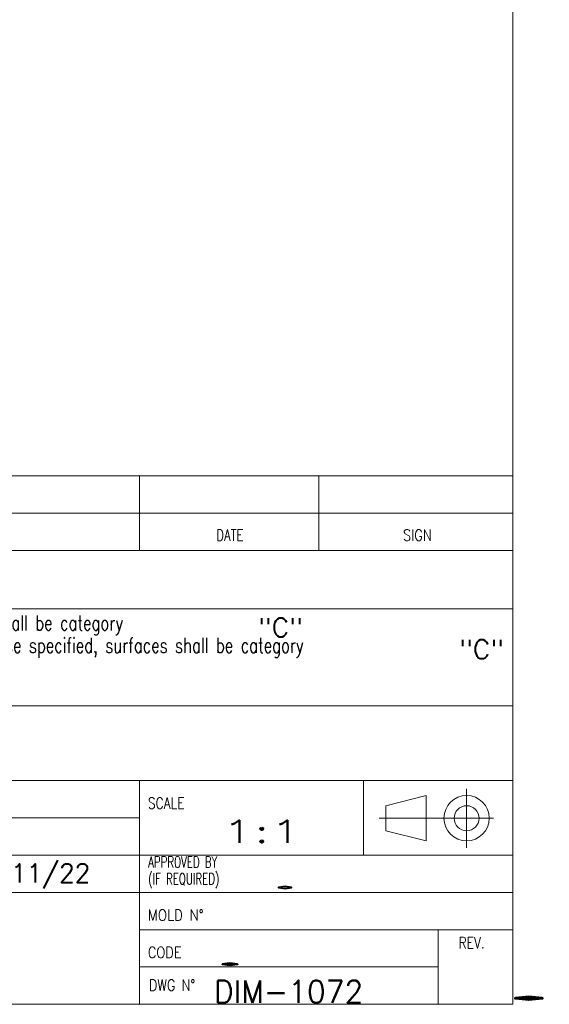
# Model space of a CAD drawing. Header units: millimetres. Extents: x 0 to 210, y 0 to 292.
# Tile 20 of 21: x 139 to 210, y 5 to 137. Entities that reach past the tile are written whole.
import ezdxf

# ---------------------------------------------------------------- set-up
doc = ezdxf.new("R2010")
doc.units = ezdxf.units.MM
doc.layers.add('1', color=7, linetype='Continuous', true_color=0xffffff)
doc.layers.add('256', color=7, linetype='Continuous', true_color=0xffffff)
doc.styles.add('blockfont', font='simplex.shx')
doc.styles.add('ideas_simplex', font='simplex.shx')

# ---------------------------------------------------------------- blocks, each defined once
blk = doc.blocks.new('TabularNote1')
at = {"layer": '1', "color": 172, "linetype": 'Continuous', "lineweight": 18}
for p, q in [((0, 5), (8, 5)), ((0, 5), (0, 0)), ((8, 5), (8, 0)), ((8, 5), (16, 5)), ((16, 5), (16, 0)), ((16, 5), (40, 5)), ((40, 5), (40, 0)), ((40, 5), (140, 5)), ((140, 5), (140, 0)), ((140, 5), (164, 5)), ((164, 5), (164, 0)), ((164, 5), (190, 5)), ((190, 5), (190, 0)), ((0, 0), (8, 0)), ((8, 0), (16, 0)), ((16, 0), (40, 0)), ((40, 0), (140, 0)), ((140, 0), (164, 0)), ((164, 0), (190, 0))]:
    blk.add_line(p, q, dxfattribs=at)

msp = doc.modelspace()

# ---------------------------------------------------------------- linework, layer by layer
at = {"layer": '256', "color": 3, "linetype": 'Continuous', "lineweight": 18}
for p, q in [((205, 292), (205, 5)), ((15, 65.794267), (205, 65.794267)), ((55, 45), (155, 45)), ((55, 45), (155, 45)), ((155, 45), (179, 45)), ((155, 45), (179, 45)), ((179, 45), (205, 45)), ((179, 45), (205, 45)), ((85, 20), (205, 20)), ((155, 20), (155, 5)), ((15, 5), (205, 5))]:
    msp.add_line(p, q, dxfattribs=at)
at = {"layer": '256', "color": 4, "linetype": 'Continuous', "lineweight": 18}
for p, q in [((155, 72.794267), (155, 65.794267)), ((179, 72.794267), (179, 65.794267)), ((15, 70.794267), (205, 70.794267)), ((15, 58), (205, 58)), ((15, 35), (205, 35)), ((155, 20), (155, 35)), ((185, 35), (185, 25)), ((198.79893, 33.884952), (198.79893, 25.976172)), ((187.9591, 31.610862), (193.36639, 32.975316)), ((193.36639, 26.902204), (193.36639, 32.975316)), ((187.9591, 28.266658), (187.9591, 31.610862)), ((85, 30), (155, 30)), ((187.09795, 29.93876), (202.38694, 29.93876)), ((187.9591, 28.266658), (193.36639, 26.902204)), ((85, 25), (205, 25)), ((155, 15), (205, 15)), ((195, 15), (195, 5)), ((155, 10), (195, 10))]:
    msp.add_line(p, q, dxfattribs=at)
for radius in [3.036556, 1.672102]:
    msp.add_circle((198.79893, 29.93876), radius, dxfattribs=at)

# ---------------------------------------------------------------- block references
at = {"layer": '1', "color": 172, "linetype": 'Continuous', "lineweight": 18}
msp.add_blockref('TabularNote1', (15.000004, 70.794265), dxfattribs=at)

# ---------------------------------------------------------------- texts
at = {"layer": '1', "color": 3, "linetype": 'Continuous', "lineweight": 13, "char_height": 2.5, "attachment_point": 7, "line_spacing_factor": 0.903614, "style": 'blockfont'}
for insert in [(170.878296, 54.250177), (197.81315, 51.323819)]:
    msp.add_mtext('\\W1.0515;"C"', dxfattribs=dict(at, insert=insert))
at = {"layer": '1', "color": 87, "linetype": 'Continuous', "lineweight": 18, "insert": (166.004509, 26.65819), "char_height": 3, "attachment_point": 7, "line_spacing_factor": 1.204819, "style": 'ideas_simplex'}
msp.add_mtext('\\W1.6680;1:1', dxfattribs=at)
at = {"layer": '1', "color": 7, "linetype": 'Continuous', "lineweight": 18, "char_height": 2.5, "attachment_point": 7, "line_spacing_factor": 1.204819, "style": 'ideas_simplex'}
for s, insert in [('\\W0.9712;28/11/22', (131.328889, 20.507811)), ('\\W8.0391;.', (170.182557, 20.527292))]:
    msp.add_mtext(s, dxfattribs=dict(at, insert=insert))
at = {"layer": '256', "color": 1, "linetype": 'Continuous', "lineweight": 13, "attachment_point": 7, "line_spacing_factor": 0.903614, "style": 'blockfont'}
for insert, char_height in [((166.18697, 71.304931), 2), ((190.97808, 71.449908), 2), ((171.52699, 26.723965), 4), ((167.34785, 20.817425), 2.3), ((167.6378, 15.888199), 2.3), ((198.28133, 6.856064), 3.5)]:
    msp.add_mtext('\\W1.0880; ', dxfattribs=dict(at, insert=insert, char_height=char_height))
at = {"layer": '256', "color": 4, "linetype": 'Continuous', "lineweight": 13, "char_height": 1.5, "attachment_point": 7, "line_spacing_factor": 0.903614, "style": 'blockfont'}
for s, insert in [('\\W0.7627;DATE', (165.28853, 67.125782)), ('\\W0.8385;SIGN', (190.28853, 67.125782)), ('\\W0.8044;SCALE', (156.11335, 31.208443)), ('\\W0.6665;APPROVED BY\\P(IF REQUIRED)', (156.149951, 20.558154)), ('\\W0.8674;MOLD N%%d', (156.11335, 16.208443)), ('\\W0.7991;REV.', (197.72672, 12.491886)), ('\\W0.8438;CODE', (156.11335, 11.208443)), ('\\W0.8277;DWG N%%d', (156.27365, 6.816699))]:
    msp.add_mtext(s, dxfattribs=dict(at, insert=insert))
at = {"layer": '256', "color": 3, "linetype": 'Continuous', "lineweight": 13, "char_height": 2, "attachment_point": 7, "line_spacing_factor": 0.903614, "style": 'blockfont'}
for s, insert in [('\\W0.7331;For Metal Parts last revision issued of GM_SSM_010_SPM. Unless otherwise specified, surfaces shall be category ', (39.606, 54.444167)), ('\\W0.7320;For Plastic, Rubber and Overmold Parts last revision issued of GM_SSM_004_SPP. Unless otherwise specified, surfaces shall be category', (39.606, 51.444167))]:
    msp.add_mtext(s, dxfattribs=dict(at, insert=insert))
at = {"layer": '256', "color": 7, "linetype": 'Continuous', "lineweight": 18, "attachment_point": 7, "line_spacing_factor": 1.204819, "style": 'ideas_simplex'}
for s, insert, char_height in [('\\W1.0000;', (164.166499, 15.362438), 2.5), ('\\W10.5000;.', (198.125354, 5.631646), 4)]:
    msp.add_mtext(s, dxfattribs=dict(at, insert=insert, char_height=char_height))
at = {"layer": '256', "color": 87, "linetype": 'Continuous', "lineweight": 18, "char_height": 3, "attachment_point": 7, "line_spacing_factor": 1.204819, "style": 'ideas_simplex'}
for s, insert in [('\\W8.0391;.', (161.930845, 10.233387)), ('\\W0.9778;DIM-1072', (164.973872, 5.198416))]:
    msp.add_mtext(s, dxfattribs=dict(at, insert=insert))

doc.saveas('drawing.dxf')
